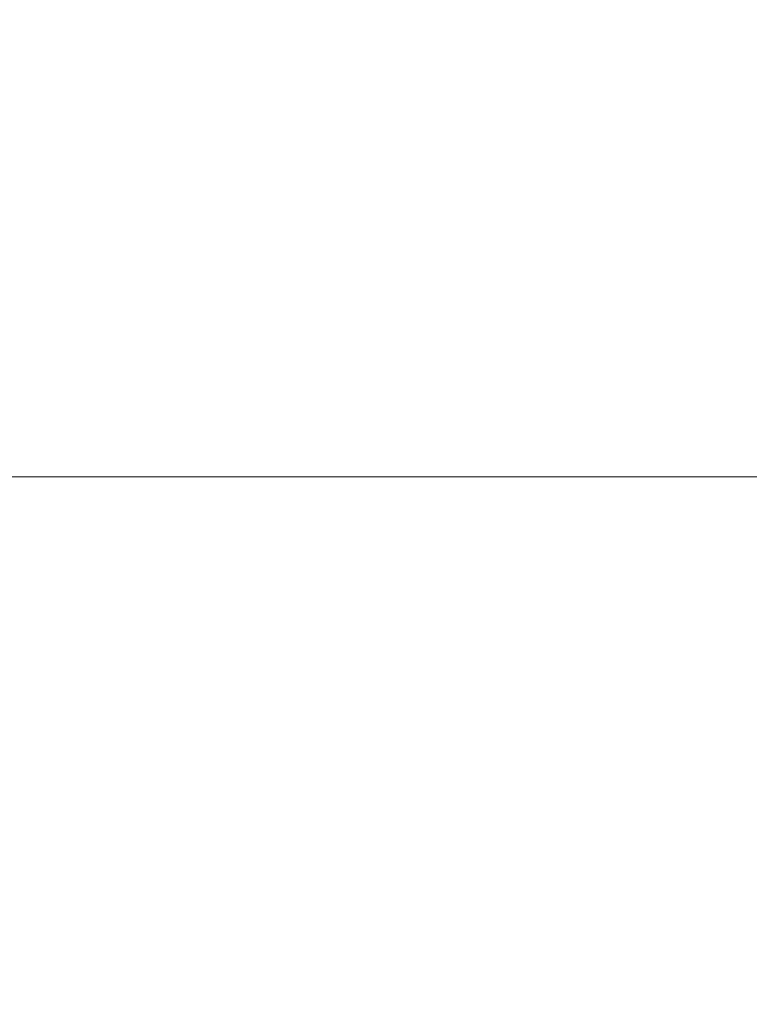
# Model space of a CAD drawing. Header units: inches. Extents: x 1 to 109, y 1 to 85.
# Tile 148 of 256: x 87.2921 to 87.3068, y 15.8373 to 15.857. Entities that reach past the tile are written whole.
import ezdxf

# ---------------------------------------------------------------- set-up
doc = ezdxf.new("R2010")
doc.units = ezdxf.units.IN
doc.header["$MEASUREMENT"] = 0

msp = doc.modelspace()

# ---------------------------------------------------------------- linework, layer by layer
at = {"color": 7, "linetype": 'Continuous', "lineweight": 15, "ltscale": 5}
msp.add_line((87.27105455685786, 15.8478550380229), (87.41688789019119, 15.84785503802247), dxfattribs=at)
at = {"color": 7, "linetype": 'Continuous', "lineweight": 15, "ltscale": 25}
for radius, start, end in [(0.9895833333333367, 183.1377582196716, 356.86224178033), (0.9895833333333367, 183.1377582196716, 356.86224178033), (0.9837500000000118, 183.1563829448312, 356.8436170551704), (0.9837500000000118, 183.1563829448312, 356.8436170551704)]:
    msp.add_arc((87.15355915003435, 16.66477170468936), radius, start, end, dxfattribs=at)

doc.saveas('drawing.dxf')
